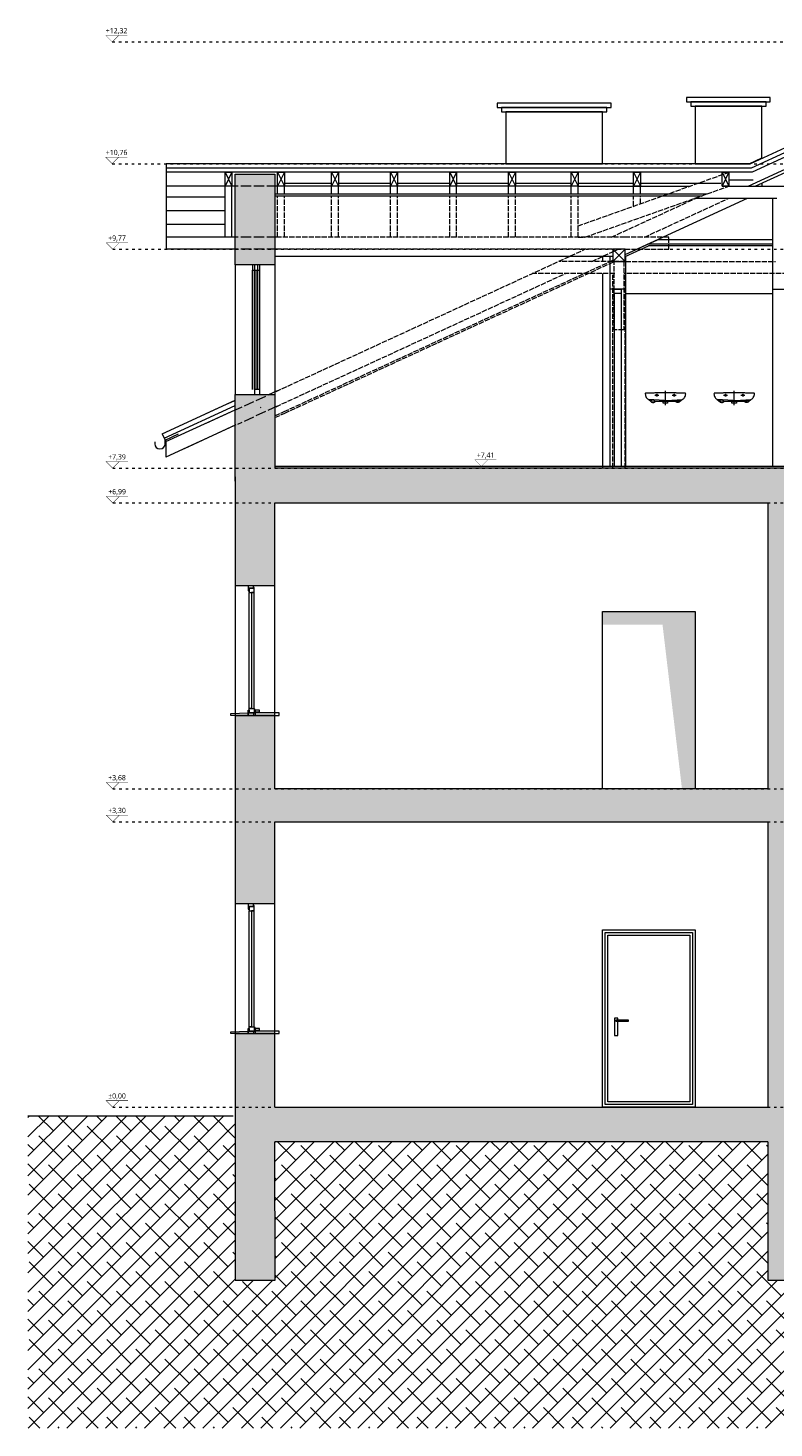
# Model space of a CAD drawing. Header units: millimetres. Extents: x 85284 to 143915, y -66821 to -28273.
# Tile 25 of 31: x 132659 to 133522, y -65448 to -63829. Entities that reach past the tile are written whole.
import ezdxf
from ezdxf.enums import TextEntityAlignment as Align

# ---------------------------------------------------------------- set-up
doc = ezdxf.new("R2010")
doc.units = ezdxf.units.MM
doc.linetypes.add('ACAD_ISO02W100', pattern=[15, 12, -3])
doc.linetypes.add('ACAD_ISO03W100', pattern=[30, 12, -18])
doc.layers.get('0').update_dxf_attribs({"color": 251, "lineweight": 9})
for name, color, linetype, lineweight in [('opis..KF', 251, 'Continuous', 9), ('SCIANA2', 251, 'Continuous', 9), ('stolarka..KF', 251, 'Continuous', 9), ('stolarka_arch', 251, 'Continuous', 9), ('szraf', 251, 'Continuous', 9), ('WidCienI', 251, 'Continuous', 9), ('wymiar..KF', 251, 'Continuous', 9), ('wyp dach..KF', 251, 'Continuous', 9), ('wypełnienie istn..KF', 251, 'Continuous', 9), ('ściana pro..KF', 251, 'Continuous', 9), ('ściany ist..KF', 251, 'Continuous', 9)]:
    doc.layers.add(name, color=color, linetype=linetype, lineweight=lineweight)
doc.layers.get('wymiar..KF').off()
doc.styles.add('ARCH', font='segoeuil.ttf')
doc.linetypes.add('GRADZINOWANIE', pattern='A,0.00254,-2.54,[134,ltypeshp.shx,S=2.54,R=0,X=-2.54,Y=0],-5.08,[134,ltypeshp.shx,S=2.54,R=180,X=2.54,Y=0],-2.54', length=10.16254)

# ---------------------------------------------------------------- blocks, each defined once
blk = doc.blocks.new('*U521')
at = {"layer": 'opis..KF', "const_width": 1}
for points in [[(35, 15), (-15, 15), (0, 0), (15, 15)], [(4206.9, 15), (4156.9, 15), (4171.9, 0), (4186.9, 15)]]:
    blk.add_lwpolyline(points, dxfattribs=at)
at = {"layer": 'opis..KF', "linetype": 'ACAD_ISO03W100', "ltscale": 0.5}
blk.add_lwpolyline([(0, 0), (4171.9, 0)], dxfattribs=at)
at = {"layer": 'opis..KF', "style": 'ARCH'}
for tag, p in [('±2', (10, 26)), ('±22', (4181.9, 26))]:
    blk.add_attdef(tag, text='', height=12, dxfattribs=at).set_placement(p, align=Align.MIDDLE_CENTER)
blk = doc.blocks.new('*U522')
at = {"layer": 'stolarka_arch', "lineweight": 0}
blk.add_lwpolyline([(0, 0), (150, 0), (150, -46), (0, -46)], close=True, dxfattribs=at)
at = {"layer": 'stolarka_arch'}
for points in [[(0, -15), (6, -15), (6, -16), (3, -16), (3, -21), (0, -21)], [(3, -16), (8, -16), (8, -22), (2, -22), (2, -21), (3, -21)], [(8, -19), (142, -19), (142, -16), (8, -16)], [(147, -16), (142, -16), (142, -22), (148, -22), (148, -21), (147, -21)], [(150, -15), (144, -15), (144, -16), (147, -16), (147, -21), (150, -21)], [(8, -19), (142, -19), (142, -22), (8, -22)], [(147, -23), (143, -23), (143, -22), (147, -22)], [(146, -28), (144, -28), (144, -23), (146, -23)]]:
    blk.add_lwpolyline(points, close=True, dxfattribs=at)
blk = doc.blocks.new('umywalka widok')
at = {"layer": 'WidCienI', "linetype": 'Continuous'}
blk.add_line((298702.6, 158547.9), (298702.6, 158570.6), dxfattribs=at)
for points in [[(298702.6, 158554.4), (298703.9, 158554.5), (298705.2, 158554.5), (298706.6, 158554.5), (298707.9, 158554.5), (298709.2, 158554.5), (298710.6, 158554.4), (298712, 158554.4), (298713.3, 158554.4), (298714.7, 158554.4), (298716, 158554.4), (298717.4, 158554.4), (298718.7, 158554.5), (298720, 158554.6), (298721.3, 158554.7), (298722.6, 158554.8), (298723.9, 158555), (298725.1, 158555.3), (298726.3, 158555.5), (298727.4, 158555.9), (298728.5, 158556.3), (298729.6, 158556.8), (298730.6, 158557.3), (298731.6, 158558.1), (298732.5, 158559.1), (298733.3, 158560.4), (298734.1, 158561.9), (298734.7, 158563.3), (298735, 158564.8), (298735.1, 158566.2), (298735, 158566.7), (298734.8, 158567.1), (298734.3, 158567.2), (298733, 158567.2), (298731.6, 158567.2), (298730.3, 158567.2), (298729, 158567.2), (298727.7, 158567.2), (298726.4, 158567.3), (298725.1, 158567.3), (298723.7, 158567.3), (298722.4, 158567.3), (298721.1, 158567.3), (298719.8, 158567.4), (298718.5, 158567.4), (298717.1, 158567.4), (298715.8, 158567.4), (298714.5, 158567.4), (298713.2, 158567.4), (298711.9, 158567.5), (298710.6, 158567.5), (298709.2, 158567.5), (298707.9, 158567.5), (298706.6, 158567.5), (298705.3, 158567.5), (298704, 158567.6), (298702.6, 158567.6), (298701.3, 158567.6), (298700, 158567.5), (298698.7, 158567.5), (298697.4, 158567.5), (298696.1, 158567.5), (298694.7, 158567.5), (298693.4, 158567.5), (298692.1, 158567.4), (298690.8, 158567.4), (298689.5, 158567.4), (298688.1, 158567.4), (298686.8, 158567.4), (298685.5, 158567.4), (298684.2, 158567.3), (298682.9, 158567.3), (298681.5, 158567.3), (298680.2, 158567.3), (298678.9, 158567.3), (298677.6, 158567.2), (298676.3, 158567.2), (298675, 158567.2), (298673.6, 158567.2), (298672.3, 158567.2), (298671, 158567.2), (298671, 158567.2), (298670.5, 158567.1), (298670.2, 158566.7), (298670.1, 158566.2), (298670.3, 158564.8), (298670.6, 158563.3), (298671.2, 158561.9), (298671.9, 158560.4), (298672.8, 158559.1), (298673.7, 158558.1), (298674.7, 158557.3), (298675.7, 158556.8), (298676.8, 158556.3), (298677.9, 158555.9), (298679, 158555.5), (298680.2, 158555.3), (298681.4, 158555), (298682.7, 158554.8), (298683.9, 158554.7), (298685.2, 158554.6), (298686.6, 158554.5), (298687.9, 158554.4), (298689.2, 158554.4), (298690.6, 158554.4), (298692, 158554.4), (298693.3, 158554.4), (298694.7, 158554.4), (298696, 158554.5), (298697.4, 158554.5), (298698.7, 158554.5), (298700.1, 158554.5), (298701.4, 158554.5)], [(298730, 158557), (298724.9, 158552.8), (298723.3, 158552), (298721.6, 158551.9), (298720.4, 158552.5), (298719.5, 158553.3), (298718.7, 158553.9), (298717.5, 158554.4), (298675.3, 158557), (298680.4, 158552.8), (298682, 158552), (298683.7, 158551.9), (298684.9, 158552.5), (298685.8, 158553.3), (298686.6, 158553.9), (298687.8, 158554.4)], [(298687.9, 158564.8), (298689.4, 158564.8), (298689.8, 158564.7), (298690.1, 158564.3), (298690.2, 158563.8), (298690.1, 158563.3), (298689.8, 158563), (298689.4, 158562.8), (298687.9, 158562.8), (298687.4, 158563), (298687.2, 158563.3), (298687, 158563.8), (298687.2, 158564.3), (298687.4, 158564.7)], [(298715.9, 158564.8), (298717.4, 158564.8), (298717.8, 158564.7), (298718.1, 158564.3), (298718.2, 158563.8), (298718.1, 158563.3), (298717.8, 158563), (298717.4, 158562.8), (298715.9, 158562.8), (298715.4, 158563), (298715.2, 158563.3), (298715, 158563.8), (298715.2, 158564.3), (298715.4, 158564.7)]]:
    blk.add_lwpolyline(points, close=True, dxfattribs=at)
for points in [[(298685.5, 158563.8), (298691.8, 158563.8)], [(298688.6, 158566.3), (298688.6, 158561.6)], [(298706.1, 158554.3), (298706.1, 158550.8), (298699.1, 158550.8), (298699.1, 158554.3)], [(298713.5, 158563.8), (298719.8, 158563.8)], [(298716.6, 158566.3), (298716.6, 158561.6)]]:
    blk.add_lwpolyline(points, dxfattribs=at)
blk = doc.blocks.new('*U1079')
at = {"layer": 'opis..KF', "color": 1, "const_width": 1}
blk.add_lwpolyline([(35, 15), (-15, 15), (0, 0), (15, 15)], dxfattribs=at)
at = {"layer": 'opis..KF', "color": 1, "style": 'ARCH'}
blk.add_attdef('±0,00', text='', height=12, dxfattribs=at).set_placement((10, 26), align=Align.MIDDLE_CENTER)

msp = doc.modelspace()

# ---------------------------------------------------------------- hatches: boundary and pattern name
at = {"linetype": 'ByBlock', "lineweight": 9}
h = msp.add_hatch(dxfattribs=at)
h.set_pattern_fill('ANSI31', color=9, scale=5, angle=135)
h.set_pattern_definition([(180, (54118.696, -19319.937), (-2e-15, -15.875), [])])
h.paths.add_polyline_path([(132886.6, -64011.7), (132818.4, -64011.7), (132818.4, -64070.7), (132886.6, -64070.7)])
h.paths.add_polyline_path([(134713.3, -64070.7), (134782.4, -64070.7), (134782.4, -64011.7), (134713.3, -64011.7)])
at = {"layer": 'szraf', "linetype": 'ByBlock'}
h = msp.add_hatch(dxfattribs=at)
h.set_pattern_fill('ANSI38', color=9, scale=5)
h.set_pattern_definition([(45, (-34075.323, -18586.48), (-11.2253202, 11.2253202), []), (135, (-34075.323, -18586.48), (-33.6759605, 11.2253202), [39.6875, -23.8125])])
h.paths.add_polyline_path([(132658.7, -65086.7), (132658.7, -65447.8), (134890, -65447.8), (134890, -65086.7), (134702.4, -65086.7), (134702.4, -65276.7), (134656.4, -65276.7), (134656.4, -65116.7), (134086.4, -65116.7), (134086.4, -65276.7), (134056.4, -65276.7), (134056.4, -65116.7), (133544.4, -65116.7), (133544.4, -65276.7), (133514.4, -65276.7), (133514.4, -65116.7), (132944.4, -65116.7), (132944.4, -65276.7), (132898.4, -65276.7), (132898.4, -65086.7)])
at = {"layer": 'wyp dach..KF', "lineweight": 5, "true_color": 0xc8c8c8, "transparency": 33554559}
h = msp.add_hatch(color=9, dxfattribs=at)
h.dxf.hatch_style = 1
h.paths.add_polyline_path([(133323.4, -64503.7), (133430.4, -64503.7), (133430.4, -64708.7), (133415.2, -64708.7), (133392.7, -64518.8), (133323.4, -64518.8)])
at = {"layer": 'wypełnienie istn..KF', "true_color": 0xc8c8c8}
h = msp.add_hatch(color=9, dxfattribs=at)
h.dxf.hatch_style = 1
h.paths.add_polyline_path([(132898.4, -64102.7), (132944.4, -64102.7), (132944.4, -63997.7), (132898.4, -63997.7)])
h.paths.add_polyline_path([(134656.4, -64102.7), (134702.4, -64102.7), (134702.4, -63997.7), (134656.4, -63997.7)])
h = msp.add_hatch(color=9, dxfattribs=at)
h.dxf.hatch_style = 1
h.paths.add_polyline_path([(132937.7, -64252.7), (132898.4, -64252.7), (132898.4, -64285.8)])
h.paths.add_polyline_path([(132944.4, -64252.7), (132937.7, -64252.7), (132898.4, -64285.8), (132898.4, -64352.7), (132944.4, -64337.7)])
h.paths.add_polyline_path([(134702.4, -64347.7), (134702.4, -64303.5), (134701.2, -64302.9), (134656.4, -64282.3), (134656.4, -64337.7), (133317.4, -64337.7), (132944.4, -64337.7), (132898.4, -64352.7), (132898.4, -64473.7), (132944.4, -64473.7), (132944.4, -64378), (133514.4, -64378), (133514.4, -64708.7), (132944.4, -64708.7), (132944.4, -64623.7), (132898.4, -64623.7), (132898.4, -64716.7), (132898.4, -64841.7), (132944.4, -64841.7), (132944.4, -64746.6), (133514.4, -64746.6), (133514.4, -65076.7), (132944.4, -65076.7), (132944.4, -64991.7), (132898.4, -64991.7), (132898.4, -65276.7), (132944.8, -65276.7), (132944.4, -65116.7), (133514.4, -65116.7), (133514.4, -65276.7), (133544.4, -65276.7), (133544.4, -65116.7), (134056.4, -65116.7), (134056.4, -65276.7), (134086.4, -65276.7), (134086.4, -65116.7), (134656.4, -65116.7), (134656.4, -65276.7), (134702.4, -65276.7), (134702.4, -64991.7), (134687.4, -64991.7), (134679.5, -64991.7), (134679.5, -64991.7), (134656.4, -64991.7), (134656.4, -65076.7), (134086.4, -65076.7), (134086.4, -64746.6), (134656.4, -64746.6), (134656.4, -64841.7), (134702.4, -64841.7), (134702.4, -64716.7), (134702.4, -64623.7), (134656.4, -64623.7), (134656.4, -64708.7), (134086.4, -64708.7), (134086.4, -64378), (134656.4, -64378), (134656.4, -64473.7), (134702.4, -64473.7)])
h.paths.add_polyline_path([(133544.4, -64378), (134056.4, -64378), (134056.4, -64708.7), (133544.4, -64708.7)], flags=16)
h.paths.add_polyline_path([(133544.4, -64746.6), (134056.4, -64746.6), (134056.4, -65076.7), (133544.4, -65076.7)], flags=16)
h.paths.add_polyline_path([(133556.6, -64841.7), (133750.9, -64841.7), (133750.9, -65046.7), (133761.5, -65046.7), (133761.5, -65061.7), (133761.5, -65076.7), (133544.4, -65076.7), (133544.4, -65061.7), (133544.4, -65046.7), (133556.6, -65046.7)], flags=0)
h.paths.add_polyline_path([(133559.6, -64844.7), (133653.8, -64844.7), (133747.9, -64844.7), (133747.9, -65043.7), (133653.8, -65043.7), (133559.6, -65043.7)], flags=0)
h.paths.add_polyline_path([(133559.6, -64844.7), (133747.9, -64844.7), (133747.9, -65043.7), (133559.6, -65043.7)], flags=0)
h.paths.add_polyline_path([(133562.6, -64847.7), (133650.8, -64847.7), (133650.8, -65040.7), (133562.6, -65040.7)], flags=0)
h.paths.add_polyline_path([(133656.8, -64847.7), (133744.9, -64847.7), (133744.9, -65040.7), (133656.8, -65040.7)], flags=0)
h.paths.add_polyline_path([(133874.3, -64846.7), (134024.3, -64846.7), (134024.3, -64996.7), (133874.3, -64996.7)], flags=0)
h.paths.add_polyline_path([(133877.3, -64849.7), (134021.3, -64849.7), (134021.3, -64993.7), (133877.3, -64993.7)], flags=0)
h.paths.add_polyline_path([(133880.3, -64852.7), (134018.3, -64852.7), (134018.3, -64990.7), (133880.3, -64990.7)], flags=0)

# ---------------------------------------------------------------- linework, layer by layer
at = {"color": 18, "linetype": 'ByBlock', "true_color": 0x000000}
for p, q in [((133349.4, -64084.7), (133335.4, -64098.7)), ((133349.4, -64098.7), (133335.4, -64084.7))]:
    msp.add_line(p, q, dxfattribs=at)
for points in [[(132886.6, -63995.7), (132894.6, -64011.7)], [(132894.6, -63995.7), (132886.6, -64011.7)], [(132947.3, -63995.7), (132955.3, -64011.7)], [(132955.3, -63995.7), (132947.3, -64011.7)], [(133009.9, -63995.7), (133017.9, -64011.7)], [(133017.9, -63995.7), (133009.9, -64011.7)], [(133078.2, -63995.7), (133086.2, -64011.7)], [(133086.2, -63995.7), (133078.2, -64011.7)], [(133146.5, -63995.7), (133154.5, -64011.7)], [(133154.5, -63995.7), (133146.5, -64011.7)], [(133214.7, -63995.7), (133222.7, -64011.7)], [(133222.7, -63995.7), (133214.7, -64011.7)], [(133287, -63995.7), (133295, -64011.7)], [(133295, -63995.7), (133287, -64011.7)], [(133359.3, -63995.7), (133367.3, -64011.7)], [(133367.3, -63995.7), (133359.3, -64011.7)], [(133461.5, -63995.7), (133469.5, -64011.7)], [(133469.5, -63995.7), (133461.7, -64011.7)]]:
    msp.add_lwpolyline(points, dxfattribs=at)
at = {"layer": 'stolarka..KF'}
for points in [[(132913.4, -64620.7), (132913.4, -64623.7), (132893.3, -64623.7), (132893.3, -64621.7)], [(132921.3, -64620.7), (132921.3, -64623.7), (132949.3, -64623.7), (132949.3, -64620.7)], [(132913.4, -64988.7), (132913.4, -64991.7), (132893.3, -64991.7), (132893.3, -64989.7)], [(132921.3, -64988.7), (132921.3, -64991.7), (132949.3, -64991.7), (132949.3, -64988.7)]]:
    msp.add_lwpolyline(points, close=True, dxfattribs=at)
at = {"layer": 'stolarka_arch'}
for points in [[(132898.4, -64102.7), (132898.4, -64252.7)], [(132918.4, -64246.7), (132918.4, -64108.7)], [(132920.9, -64246.7), (132920.9, -64108.7)], [(132921.4, -64246.7), (132921.4, -64108.7)], [(132923.9, -64246.7), (132923.9, -64108.7)], [(132924.4, -64246.7), (132924.4, -64108.7)], [(132926.9, -64246.7), (132926.9, -64108.7)], [(132944.4, -64102.7), (132944.4, -64252.7)]]:
    msp.add_lwpolyline(points, dxfattribs=at)
for points in [[(132924.4, -64102.7), (132918.4, -64102.7), (132918.4, -64108.7), (132924.4, -64108.7)], [(132926.9, -64102.7), (132920.9, -64102.7), (132920.9, -64108.7), (132926.9, -64108.7)], [(132926.9, -64246.7), (132920.9, -64246.7), (132920.9, -64252.7), (132926.9, -64252.7)]]:
    msp.add_lwpolyline(points, close=True, dxfattribs=at)
at = {"layer": 'ściana pro..KF', "lineweight": 9}
for p, q in [((133500, -64011.7), (133799.1, -63874.1)), ((133431.3, -64025.7), (133524.9, -64025.7)), ((132816.3, -64303.1), (132898.4, -64265.3)), ((132818.2, -64307.1), (132898.4, -64270.2)), ((132864.9, -64285.7), (132898.4, -64270.2)), ((132927.5, -64267.5), (132928.3, -64267.2)), ((132818.4, -64324.7), (132897.1, -64288.4)), ((132839.7, -64314.9), (132899.7, -64287.3)), ((132814, -64298.1), (132818.2, -64307.1))]:
    msp.add_line(p, q, dxfattribs=at)
at = {"layer": 'ściana pro..KF', "color": 8, "lineweight": 9, "true_color": 0x737373}
for p, q in [((133507.4, -64008.3), (133507.4, -64011.7)), ((133323.4, -64093), (133323.4, -64098.7)), ((133323.4, -64112.7), (133323.4, -64337.7))]:
    msp.add_line(p, q, dxfattribs=at)
at = {"layer": 'ściana pro..KF', "color": 8, "linetype": 'ACAD_ISO02W100', "lineweight": 9, "ltscale": 0.5, "true_color": 0x707070}
for p, q in [((133333.4, -64070.7), (133435.4, -64023.8)), ((133371.7, -64070.7), (133469.5, -64025.7)), ((132945.7, -64249.1), (133303, -64084.7)), ((133310.9, -64098.7), (133341.3, -64084.7)), ((133349.9, -64098.7), (133272.6, -64098.7)), ((133349.9, -64098.7), (133523.4, -64098.7)), ((132945.7, -64266.7), (133280.4, -64112.7)), ((133337.4, -64112.7), (133242.1, -64112.7)), ((133335.4, -64337.7), (133335.4, -64112.7)), ((133537.4, -64112.7), (133348.4, -64112.7)), ((133349.4, -64337.7), (133349.4, -64112.7))]:
    msp.add_line(p, q, dxfattribs=at)
at = {"layer": 'ściana pro..KF', "linetype": 'ByBlock'}
for p, q in [((133519.9, -64025.7), (133519.9, -64130.7)), ((133335.4, -64093.1), (132944.4, -64093.1)), ((133331.9, -64092.9), (133331.9, -64130.7)), ((133349.9, -64092.9), (133349.9, -64130.7)), ((133519.9, -64130.7), (133537.9, -64130.7))]:
    msp.add_line(p, q, dxfattribs=at)
at = {"layer": 'ściana pro..KF', "linetype": 'ByBlock', "lineweight": 13}
for p, q in [((133375.8, -64078.7), (133386.7, -64073.7)), ((133331.9, -64130.7), (133331.9, -64335.7)), ((133336.9, -64135.7), (133336.9, -64335.7)), ((133344.9, -64135.7), (133344.9, -64335.7)), ((133349.9, -64130.7), (133349.9, -64335.7)), ((133349.9, -64135.7), (133519.9, -64135.7)), ((133519.9, -64130.7), (133519.9, -64335.7))]:
    msp.add_line(p, q, dxfattribs=at)
at = {"layer": 'ściana pro..KF'}
for p, q in [((132814, -64298.1), (132898.4, -64259.2)), ((132864.9, -64274.6), (132898.4, -64259.2)), ((132884.9, -64265.4), (132897.1, -64259.8))]:
    msp.add_line(p, q, dxfattribs=at)
for points in [[(133800.4, -63844.9), (133494.3, -63985.7), (132818.4, -63985.7)], [(133349.4, -64098.7), (133349.4, -64084.7), (133335.4, -64084.7), (133335.4, -64098.7), (133349.4, -64098.7)]]:
    msp.add_lwpolyline(points, dxfattribs=at)
at = {"layer": 'ściana pro..KF', "lineweight": 9}
for points in [[(133800.4, -63850.4), (133495.4, -63990.7), (132818.4, -63990.7)], [(133799.1, -63856.5), (133496.5, -63995.7), (132818.4, -63995.7)], [(132818.4, -63985.7), (132818.4, -64084.7)], [(132897.1, -64011.7), (132818.4, -64011.7)], [(132886.6, -64070.7), (132886.6, -64011.7)], [(132894.6, -64070.7), (132894.6, -64011.7)], [(133295, -64011.7), (132945.7, -64011.7)], [(132947.3, -64020.7), (132947.3, -64011.7)], [(132955.3, -64020.7), (132955.3, -64011.7)], [(133009.9, -64020.7), (133009.9, -64011.7)], [(133017.9, -64020.7), (133017.9, -64011.7)], [(133078.2, -64020.7), (133078.2, -64011.7)], [(133086.2, -64020.7), (133086.2, -64011.7)], [(133146.5, -64020.7), (133146.5, -64011.7)], [(133154.5, -64020.7), (133154.5, -64011.7)], [(133214.7, -64020.7), (133214.7, -64011.7)], [(133222.7, -64020.7), (133222.7, -64011.7)], [(133287, -64020.7), (133287, -64011.7)], [(133295, -64020.7), (133295, -64011.7)], [(133295, -64011.7), (133424.4, -64011.7)], [(133359.3, -64020.7), (133359.3, -64011.7)], [(133367.3, -64020.7), (133367.3, -64011.7)], [(133461.7, -64011.7), (133537.9, -64011.7)], [(132944.4, -64020.7), (133444.1, -64020.7)], [(132944.4, -64022.7), (133438.5, -64022.7)], [(132897.1, -64070.7), (132818.4, -64070.7)], [(132897.1, -64070.7), (132818.4, -64070.7)], [(132897.1, -64084.7), (132818.4, -64084.7)], [(132818.4, -64325.2), (132818.4, -64307.6)]]:
    msp.add_lwpolyline(points, dxfattribs=at)
at = {"layer": 'ściana pro..KF', "color": 8, "lineweight": 9, "true_color": 0x737373}
for points in [[(133201.4, -63920.7), (133333.4, -63920.7), (133333.4, -63915.7), (133201.4, -63915.7)], [(133420.4, -63914.1), (133517.4, -63914.1), (133517.4, -63909.1), (133420.4, -63909.1)], [(133425.4, -63919.1), (133512.4, -63919.1), (133512.4, -63914.1), (133425.4, -63914.1)], [(133206.4, -63925.7), (133328.4, -63925.7), (133328.4, -63920.7), (133206.4, -63920.7)], [(133326.4, -65073.7), (133326.4, -64874.7), (133427.4, -64874.7), (133427.4, -65073.7)], [(133329.4, -65070.7), (133329.4, -64877.7), (133424.4, -64877.7), (133424.4, -65070.7)], [(133339.1, -64975.7), (133353.1, -64975.7), (133353.1, -64977.7), (133339.1, -64977.7)]]:
    msp.add_lwpolyline(points, close=True, dxfattribs=at)
for points in [[(133211.4, -63925.7), (133211.4, -63985.7), (133323.4, -63985.7), (133323.4, -63925.7), (133211.4, -63925.7)], [(133430.4, -63919.1), (133430.4, -63985.7), (133493, -63985.7), (133507.4, -63979.1), (133507.4, -63919.1), (133430.4, -63919.1)], [(133323.4, -64708.7), (133323.4, -64503.7), (133430.4, -64503.7), (133430.4, -64708.7), (133323.4, -64708.7)], [(133323.4, -65076.7), (133323.4, -64871.7), (133430.4, -64871.7), (133430.4, -65076.7), (133323.4, -65076.7)], [(133341.1, -64975.7), (133341.1, -64973.7), (133337.1, -64973.7), (133337.1, -64993.7), (133341.1, -64993.7), (133341.1, -64977.7)]]:
    msp.add_lwpolyline(points, dxfattribs=at)
at = {"layer": 'ściana pro..KF'}
for points in [[(132894.6, -64011.7), (132886.6, -64011.7), (132886.6, -63995.7), (132894.6, -63995.7)], [(132955.3, -64011.7), (132947.3, -64011.7), (132947.3, -63995.7), (132955.3, -63995.7)], [(133017.9, -64011.7), (133009.9, -64011.7), (133009.9, -63995.7), (133017.9, -63995.7)], [(133086.2, -64011.7), (133078.2, -64011.7), (133078.2, -63995.7), (133086.2, -63995.7)], [(133154.5, -64011.7), (133146.5, -64011.7), (133146.5, -63995.7), (133154.5, -63995.7)], [(133222.7, -64011.7), (133214.7, -64011.7), (133214.7, -63995.7), (133222.7, -63995.7)], [(133295, -64011.7), (133287, -64011.7), (133287, -63995.7), (133295, -63995.7)], [(133367.3, -64011.7), (133359.3, -64011.7), (133359.3, -63995.7), (133367.3, -63995.7)], [(133469.5, -64011.7), (133461.7, -64011.7), (133461.5, -63995.7), (133469.5, -63995.7)]]:
    msp.add_lwpolyline(points, close=True, dxfattribs=at)
at = {"layer": 'ściana pro..KF', "color": 8, "linetype": 'ACAD_ISO02W100', "lineweight": 9, "ltscale": 0.5, "true_color": 0x707070}
for points in [[(133295, -64057.6), (133295, -64057.6), (133469.5, -63995.7)], [(133295, -64070.7), (133303, -64070.7), (133469.5, -64011.7)], [(132947.3, -64070.7), (132947.3, -64022.7)], [(132955.3, -64070.7), (132955.3, -64022.7)], [(133009.9, -64070.7), (133009.9, -64022.7)], [(133017.9, -64070.7), (133017.9, -64022.7)], [(133078.2, -64070.7), (133078.2, -64022.7)], [(133086.2, -64070.7), (133086.2, -64022.7)], [(133146.5, -64070.7), (133146.5, -64022.7)], [(133154.5, -64070.7), (133154.5, -64022.7)], [(133214.7, -64070.7), (133214.7, -64022.7)], [(133222.7, -64070.7), (133222.7, -64022.7)], [(133287, -64070.7), (133287, -64022.7)], [(133295, -64070.7), (133295, -64022.7)], [(133359.3, -64034.8), (133359.3, -64022.7)], [(133367.3, -64032), (133367.3, -64022.7)], [(133349.4, -64070.7), (132945.7, -64070.7)], [(133349.4, -64070.7), (132945.7, -64070.7)], [(133349.4, -64084.7), (133399.9, -64084.7), (133399.9, -64070.7), (133349.4, -64070.7)], [(133349.4, -64084.7), (132945.7, -64084.7)], [(132954.9, -64272.4), (133335.4, -64097.3)], [(132955.7, -64274.2), (133337.1, -64098.7)], [(133347.9, -64098.7), (133347.9, -64177.7), (133336.9, -64177.7), (133336.9, -64098.7)], [(132944.4, -64277.2), (132954.9, -64272.4)], [(132944.4, -64279.4), (132955.7, -64274.2)]]:
    msp.add_lwpolyline(points, dxfattribs=at)
at = {"layer": 'ściana pro..KF', "linetype": 'ACAD_ISO02W100', "lineweight": 9}
for points in [[(132946.9, -64011.7), (132898.4, -64011.7)], [(132946.9, -64070.7), (132898.4, -64070.7)], [(132946.9, -64084.7), (132898.4, -64084.7)], [(132946.9, -64248.5), (132898.4, -64270.8)], [(132946.9, -64266.1), (132900.9, -64287.3)]]:
    msp.add_lwpolyline(points, dxfattribs=at)
at = {"layer": 'ściana pro..KF', "linetype": 'ByBlock', "lineweight": 13}
for points in [[(133349.4, -64090.9), (133491.1, -64025.7)], [(133519.9, -64073.7), (133386.7, -64073.7)]]:
    msp.add_lwpolyline(points, dxfattribs=at)
at = {"layer": 'ściana pro..KF', "linetype": 'ByBlock'}
for points in [[(133349.4, -64090.9), (133375.8, -64078.7)], [(133519.9, -64078.7), (133375.8, -64078.7)], [(133349.4, -64093.1), (133376.3, -64080.7)], [(133519.9, -64080.7), (133376.3, -64080.7)], [(133349.9, -64130.7), (133331.9, -64130.7)], [(134656.4, -64335.7), (132944.4, -64335.7)]]:
    msp.add_lwpolyline(points, dxfattribs=at)
at = {"layer": 'ściana pro..KF', "linetype": 'ByBlock', "lineweight": 13}
msp.add_lwpolyline([(133336.9, -64130.7), (133344.9, -64130.7), (133344.9, -64135.7), (133336.9, -64135.7)], close=True, dxfattribs=at)
at = {"layer": 'ściana pro..KF'}
msp.add_lwpolyline([(132805.4, -64307.5), (132805.4, -64309.5, 1), (132817.4, -64309.5), (132817.4, -64305.5), (132833, -64298.2)], format="xyb", dxfattribs=at)
at = {"layer": 'ściany ist..KF', "linetype": 'ByBlock'}
for p, q in [((132944.4, -64473.7), (132898.4, -64473.7)), ((132944.4, -64623.7), (132898.4, -64623.7)), ((132944.4, -64841.7), (132898.4, -64841.7)), ((132944.4, -64991.7), (132898.4, -64991.7)), ((132658.7, -65086.7), (132895.9, -65086.7))]:
    msp.add_line(p, q, dxfattribs=at)
at = {"layer": 'ściany ist..KF', "color": 40, "linetype": 'GRADZINOWANIE', "lineweight": 0, "ltscale": 1.1}
for points in [[(133491.6, -64011.7), (133800.4, -63869.7), (133922.2, -63925.7)], [(132955.3, -64008.2), (133009.9, -64008.2)], [(133017.9, -64008.2), (133078.2, -64008.2)], [(133086.2, -64008.2), (133146.5, -64008.2)], [(133154.5, -64008.2), (133214.7, -64008.2)], [(133222.7, -64008.2), (133287, -64008.2)], [(133295, -64008.2), (133359.3, -64008.2)], [(133367.3, -64008.2), (133460, -64008.2)]]:
    msp.add_lwpolyline(points, dxfattribs=at)
at = {"layer": 'ściany ist..KF', "linetype": 'ByBlock'}
for points in [[(132898.4, -64102.7), (132898.4, -63997.7), (132944.4, -63997.7), (132944.4, -64102.7)], [(132944.4, -64102.7), (132898.4, -64102.7)], [(132944.4, -64102.7), (132898.4, -64102.7)], [(132898.4, -64252.7), (132944.4, -64252.7), (132944.4, -64337.7)], [(132898.4, -64352.7), (132898.4, -64252.7)], [(134656.4, -64337.7), (132944.4, -64337.7)], [(132898.4, -64347.7), (132898.4, -64473.7)], [(132944.4, -64473.7), (132944.4, -64378), (133514.4, -64378), (133514.4, -64708.7)], [(132898.4, -64623.7), (132898.4, -64716.7)], [(132944.4, -64708.7), (132944.4, -64623.7)], [(133514.4, -64708.7), (132944.4, -64708.7)], [(132898.4, -64716.7), (132898.4, -64841.7)], [(132944.4, -64841.7), (132944.4, -64746.6), (133514.4, -64746.6), (133514.4, -65076.7)], [(132898.4, -64991.7), (132898.4, -65276.7), (132944.8, -65276.7), (132944.4, -65116.7)], [(132944.4, -65076.7), (132944.4, -64991.7)], [(132944.4, -65076.7), (133514.4, -65076.7)], [(133514.4, -65116.7), (132944.4, -65116.7)], [(133514.4, -65116.7), (133514.4, -65276.7), (133544.4, -65276.7), (133544.4, -65116.7)]]:
    msp.add_lwpolyline(points, dxfattribs=at)
at = {"layer": 'ściany ist..KF', "color": 40, "linetype": 'GRADZINOWANIE', "lineweight": 0, "ltscale": 0.8}
msp.add_lwpolyline([(133469.5, -64004.4), (133497.5, -64004.4)], dxfattribs=at)

# ---------------------------------------------------------------- block references
at = {"layer": 'SCIANA2', "linetype": 'Continuous', "xscale": 0.7200000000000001, "yscale": 0.7200000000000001, "zscale": 0.7200000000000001}
for p in [(-81669.8, -178419.4), (-81590.3, -178419.4)]:
    msp.add_blockref('umywalka widok', p, dxfattribs=at)
at = {"layer": 'stolarka_arch', "color": 5, "xscale": -1, "rotation": 89.99998915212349}
for p in [(132898.4, -64473.7), (132898.4, -64841.7)]:
    msp.add_blockref('*U522', p, dxfattribs=at)
at = {"layer": 'wymiar..KF', "xscale": 0.5, "yscale": 0.5, "zscale": 0.5}
for name, p, values in [('*U521', (132756.2, -63844.9), {'±2': '+12,32', '±22': '+12,32'}), ('*U521', (132756.2, -63985.7), {'±2': '+10,76', '±22': '+10,91'}), ('*U521', (132756.7, -64337.7), {'±2': '+7,39', '±22': '+7,39'}), ('*U1079', (133183.1, -64335.7), {'±0,00': '+7,41'}), ('*U521', (132756.8, -64378), {'±2': '+6,99', '±22': '+6,99'}), ('*U521', (132756.7, -64708.7), {'±2': '+3,68', '±22': '+3,68'}), ('*U521', (132756.7, -64746.6), {'±2': '+3,30', '±22': '+3,30'}), ('*U521', (132756.7, -65076.7), {'±2': '±0,00', '±22': '±0,00'})]:
    msp.add_blockref(name, p, dxfattribs=at).add_auto_attribs(values)
at = {"layer": 'ściana pro..KF', "color": 8, "linetype": 'ACAD_ISO02W100', "lineweight": 9, "ltscale": 0.5, "true_color": 0x707070, "xscale": 0.5, "yscale": 0.5, "zscale": 0.5}
msp.add_blockref('*U521', (132756.7, -64084.7), dxfattribs=at).add_auto_attribs({'±2': '+9,77', '±22': '+9,92'})

doc.saveas('drawing.dxf')
